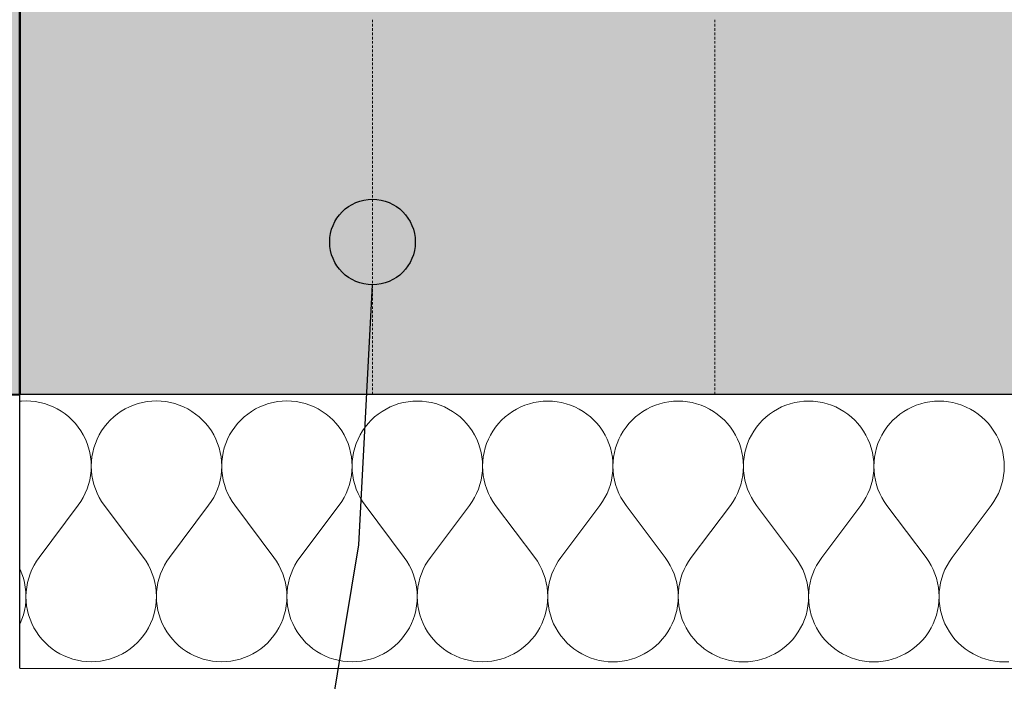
# Model space of a CAD drawing. Header units: millimetres. Extents: x -28017 to 3863, y -4271 to 20239.
# Tile 66 of 105: x -10061 to -9486, y 184 to 570. Entities that reach past the tile are written whole.
import ezdxf

# ---------------------------------------------------------------- set-up
doc = ezdxf.new("R2010")
doc.units = ezdxf.units.MM
doc.header["$MEASUREMENT"] = 0
doc.linetypes.add('Wipeout_Contour', pattern=[1000, 0, -1000])
doc.linetypes.add('Čárkovaná S', pattern=[2.5, 1.5, -1])
for name, color, linetype in [('5._POHLED ZÁPADNÍ_2_Konstrukce - nenosné', 7, 'Continuous'), ('5._POHLED ZÁPADNÍ_2_Konstrukce - nosné', 7, 'Continuous'), ('5._POHLED ZÁPADNÍ_2_Kresby a obrázky', 7, 'Continuous'), ('5._POHLED ZÁPADNÍ_2_Nové_Anotace - SP', 7, 'Continuous'), ('5._POHLED ZÁPADNÍ_2_Nové_Konstrukce - nosné', 7, 'Continuous'), ('5._POHLED ZÁPADNÍ_2_Nové_Výplně – Řezové', 7, 'Continuous'), ('5._POHLED ZÁPADNÍ_2_Výplně – Řezové', 7, 'Continuous')]:
    doc.layers.add(name, color=color, linetype=linetype)

# ---------------------------------------------------------------- blocks, each defined once
blk = doc.blocks.new('*X7', base_point=(-28336.19, -5790.34))
at = {"layer": '5._POHLED ZÁPADNÍ_2_Nové_Výplně – Řezové', "color": 21, "linetype": 'Continuous', "lineweight": 20, "true_color": 0xffaaaa}
for p, q in [((-10059.81, 347.56), (-10060.68, 347.47)), ((-10057.09, 347.66), (-10059.81, 347.56)), ((-10054.37, 347.56), (-10057.09, 347.66)), ((-10051.67, 347.27), (-10054.37, 347.56)), ((-10048.99, 346.79), (-10051.67, 347.27)), ((-10046.35, 346.11), (-10048.99, 346.79)), ((-10043.77, 345.25), (-10046.35, 346.11)), ((-10041.26, 344.21), (-10043.77, 345.25)), ((-9994.22, 345.25), (-9996.73, 344.2)), ((-9991.64, 346.1), (-9994.22, 345.25)), ((-9989, 346.78), (-9991.64, 346.1)), ((-9986.32, 347.26), (-9989, 346.78)), ((-9983.62, 347.55), (-9986.32, 347.26)), ((-9980.9, 347.65), (-9983.62, 347.55)), ((-9978.18, 347.55), (-9980.9, 347.65)), ((-9975.48, 347.26), (-9978.18, 347.55)), ((-9972.8, 346.77), (-9975.48, 347.26)), ((-9970.16, 346.1), (-9972.8, 346.77)), ((-9967.58, 345.24), (-9970.16, 346.1)), ((-9965.07, 344.2), (-9967.58, 345.24)), ((-9918.03, 345.23), (-9920.54, 344.19)), ((-9915.45, 346.09), (-9918.03, 345.23)), ((-9912.81, 346.77), (-9915.45, 346.09)), ((-9910.13, 347.25), (-9912.81, 346.77)), ((-9907.43, 347.54), (-9910.13, 347.25)), ((-9904.71, 347.64), (-9907.43, 347.54)), ((-9901.99, 347.54), (-9904.71, 347.64)), ((-9899.28, 347.25), (-9901.99, 347.54)), ((-9896.61, 346.76), (-9899.28, 347.25)), ((-9893.97, 346.09), (-9896.61, 346.76)), ((-9891.39, 345.23), (-9893.97, 346.09)), ((-9888.88, 344.19), (-9891.39, 345.23)), ((-9841.84, 345.22), (-9844.35, 344.18)), ((-9839.26, 346.08), (-9841.84, 345.22)), ((-9836.62, 346.75), (-9839.26, 346.08)), ((-9833.94, 347.24), (-9836.62, 346.75)), ((-9831.24, 347.53), (-9833.94, 347.24)), ((-9828.52, 347.62), (-9831.24, 347.53)), ((-9825.8, 347.53), (-9828.52, 347.62)), ((-9823.09, 347.23), (-9825.8, 347.53)), ((-9820.42, 346.75), (-9823.09, 347.23)), ((-9817.78, 346.08), (-9820.42, 346.75)), ((-9815.2, 345.22), (-9817.78, 346.08)), ((-9812.69, 344.18), (-9815.2, 345.22)), ((-9765.65, 345.21), (-9768.16, 344.17)), ((-9763.06, 346.07), (-9765.65, 345.21)), ((-9760.43, 346.74), (-9763.06, 346.07)), ((-9757.75, 347.22), (-9760.43, 346.74)), ((-9755.05, 347.52), (-9757.75, 347.22)), ((-9752.33, 347.61), (-9755.05, 347.52)), ((-9749.61, 347.51), (-9752.33, 347.61)), ((-9746.9, 347.22), (-9749.61, 347.51)), ((-9744.23, 346.74), (-9746.9, 347.22)), ((-9741.59, 346.07), (-9744.23, 346.74)), ((-9739.01, 345.21), (-9741.59, 346.07)), ((-9736.5, 344.16), (-9739.01, 345.21)), ((-9689.46, 345.2), (-9691.97, 344.16)), ((-9686.87, 346.06), (-9689.46, 345.2)), ((-9684.24, 346.73), (-9686.87, 346.06)), ((-9681.56, 347.21), (-9684.24, 346.73)), ((-9678.86, 347.5), (-9681.56, 347.21)), ((-9676.14, 347.6), (-9678.86, 347.5)), ((-9673.42, 347.5), (-9676.14, 347.6)), ((-9670.71, 347.21), (-9673.42, 347.5)), ((-9668.04, 346.73), (-9670.71, 347.21)), ((-9665.4, 346.05), (-9668.04, 346.73)), ((-9662.82, 345.19), (-9665.4, 346.05)), ((-9660.31, 344.15), (-9662.82, 345.19)), ((-9613.27, 345.19), (-9615.78, 344.15)), ((-9610.68, 346.05), (-9613.27, 345.19)), ((-9608.05, 346.72), (-9610.68, 346.05)), ((-9605.37, 347.2), (-9608.05, 346.72)), ((-9602.67, 347.49), (-9605.37, 347.2)), ((-9599.95, 347.59), (-9602.67, 347.49)), ((-9597.23, 347.49), (-9599.95, 347.59)), ((-9594.52, 347.2), (-9597.23, 347.49)), ((-9591.85, 346.72), (-9594.52, 347.2)), ((-9589.21, 346.04), (-9591.85, 346.72)), ((-9586.63, 345.18), (-9589.21, 346.04)), ((-9584.12, 344.14), (-9586.63, 345.18)), ((-9537.07, 345.17), (-9539.59, 344.13)), ((-9534.49, 346.03), (-9537.07, 345.17)), ((-9531.86, 346.71), (-9534.49, 346.03)), ((-9529.18, 347.19), (-9531.86, 346.71)), ((-9526.48, 347.48), (-9529.18, 347.19)), ((-9523.76, 347.58), (-9526.48, 347.48)), ((-9521.04, 347.48), (-9523.76, 347.58)), ((-9518.33, 347.19), (-9521.04, 347.48)), ((-9515.66, 346.7), (-9518.33, 347.19)), ((-9513.02, 346.03), (-9515.66, 346.7)), ((-9510.44, 345.17), (-9513.02, 346.03)), ((-9507.93, 344.13), (-9510.44, 345.17)), ((-10038.83, 342.99), (-10041.26, 344.21)), ((-10036.49, 341.6), (-10038.83, 342.99)), ((-10034.25, 340.05), (-10036.49, 341.6)), ((-10032.14, 338.34), (-10034.25, 340.05)), ((-10003.74, 340.05), (-10005.86, 338.34)), ((-10001.5, 341.6), (-10003.74, 340.05)), ((-9999.16, 342.99), (-10001.5, 341.6)), ((-9996.73, 344.2), (-9999.16, 342.99)), ((-9962.64, 342.98), (-9965.07, 344.2)), ((-9960.3, 341.59), (-9962.64, 342.98)), ((-9958.06, 340.04), (-9960.3, 341.59)), ((-9955.95, 338.33), (-9958.06, 340.04)), ((-9927.55, 340.03), (-9929.67, 338.33)), ((-9925.31, 341.59), (-9927.55, 340.03)), ((-9922.97, 342.97), (-9925.31, 341.59)), ((-9920.54, 344.19), (-9922.97, 342.97)), ((-9886.45, 342.97), (-9888.88, 344.19)), ((-9884.11, 341.58), (-9886.45, 342.97)), ((-9881.87, 340.03), (-9884.11, 341.58)), ((-9879.75, 338.32), (-9881.87, 340.03)), ((-9851.36, 340.02), (-9853.48, 338.32)), ((-9849.12, 341.57), (-9851.36, 340.02)), ((-9846.78, 342.96), (-9849.12, 341.57)), ((-9844.35, 344.18), (-9846.78, 342.96)), ((-9810.25, 342.96), (-9812.69, 344.18)), ((-9807.92, 341.57), (-9810.25, 342.96)), ((-9805.68, 340.02), (-9807.92, 341.57)), ((-9803.56, 338.31), (-9805.68, 340.02)), ((-9775.17, 340.01), (-9777.28, 338.3)), ((-9772.93, 341.56), (-9775.17, 340.01)), ((-9770.59, 342.95), (-9772.93, 341.56)), ((-9768.16, 344.17), (-9770.59, 342.95)), ((-9734.06, 342.95), (-9736.5, 344.16)), ((-9731.73, 341.56), (-9734.06, 342.95)), ((-9729.49, 340), (-9731.73, 341.56)), ((-9727.37, 338.3), (-9729.49, 340)), ((-9698.98, 340), (-9701.09, 338.29)), ((-9696.74, 341.55), (-9698.98, 340)), ((-9694.4, 342.94), (-9696.74, 341.55)), ((-9691.97, 344.16), (-9694.4, 342.94)), ((-9657.87, 342.93), (-9660.31, 344.15)), ((-9655.53, 341.54), (-9657.87, 342.93)), ((-9653.3, 339.99), (-9655.53, 341.54)), ((-9651.18, 338.28), (-9653.3, 339.99)), ((-9622.79, 339.99), (-9624.9, 338.28)), ((-9620.55, 341.54), (-9622.79, 339.99)), ((-9618.21, 342.93), (-9620.55, 341.54)), ((-9615.78, 344.15), (-9618.21, 342.93)), ((-9581.68, 342.92), (-9584.12, 344.14)), ((-9579.34, 341.53), (-9581.68, 342.92)), ((-9577.11, 339.98), (-9579.34, 341.53)), ((-9574.99, 338.27), (-9577.11, 339.98)), ((-9546.6, 339.98), (-9548.71, 338.27)), ((-9544.36, 341.53), (-9546.6, 339.98)), ((-9542.02, 342.92), (-9544.36, 341.53)), ((-9539.59, 344.13), (-9542.02, 342.92)), ((-9505.49, 342.91), (-9507.93, 344.13)), ((-9503.15, 341.52), (-9505.49, 342.91)), ((-9500.92, 339.97), (-9503.15, 341.52)), ((-9498.8, 338.26), (-9500.92, 339.97)), ((-10030.15, 336.49), (-10032.14, 338.34)), ((-10028.29, 334.5), (-10030.15, 336.49)), ((-10026.59, 332.38), (-10028.29, 334.5)), ((-10009.7, 334.49), (-10011.41, 332.37)), ((-10007.85, 336.48), (-10009.7, 334.49)), ((-10005.86, 338.34), (-10007.85, 336.48)), ((-9953.95, 336.48), (-9955.95, 338.33)), ((-9952.1, 334.48), (-9953.95, 336.48)), ((-9950.4, 332.37), (-9952.1, 334.48)), ((-9933.51, 334.48), (-9935.22, 332.36)), ((-9931.66, 336.47), (-9933.51, 334.48)), ((-9929.67, 338.33), (-9931.66, 336.47)), ((-9877.76, 336.46), (-9879.75, 338.32)), ((-9875.91, 334.47), (-9877.76, 336.46)), ((-9874.21, 332.35), (-9875.91, 334.47)), ((-9857.32, 334.47), (-9859.03, 332.35)), ((-9855.47, 336.46), (-9857.32, 334.47)), ((-9853.48, 338.32), (-9855.47, 336.46)), ((-9801.57, 336.45), (-9803.56, 338.31)), ((-9799.72, 334.46), (-9801.57, 336.45)), ((-9798.02, 332.34), (-9799.72, 334.46)), ((-9781.13, 334.46), (-9782.84, 332.34)), ((-9779.28, 336.45), (-9781.13, 334.46)), ((-9777.28, 338.3), (-9779.28, 336.45)), ((-9725.38, 336.44), (-9727.37, 338.3)), ((-9723.53, 334.45), (-9725.38, 336.44)), ((-9721.82, 332.33), (-9723.53, 334.45)), ((-9704.94, 334.45), (-9706.64, 332.33)), ((-9703.08, 336.44), (-9704.94, 334.45)), ((-9701.09, 338.29), (-9703.08, 336.44)), ((-9649.19, 336.43), (-9651.18, 338.28)), ((-9647.34, 334.44), (-9649.19, 336.43)), ((-9645.63, 332.32), (-9647.34, 334.44)), ((-9628.75, 334.43), (-9630.45, 332.32)), ((-9626.89, 336.43), (-9628.75, 334.43)), ((-9624.9, 338.28), (-9626.89, 336.43)), ((-9573, 336.42), (-9574.99, 338.27)), ((-9571.15, 334.43), (-9573, 336.42)), ((-9569.44, 332.31), (-9571.15, 334.43)), ((-9552.56, 334.42), (-9554.26, 332.3)), ((-9550.7, 336.41), (-9552.56, 334.42)), ((-9548.71, 338.27), (-9550.7, 336.41)), ((-9496.81, 336.41), (-9498.8, 338.26)), ((-9494.96, 334.41), (-9496.81, 336.41)), ((-9493.25, 332.29), (-9494.96, 334.41)), ((-10025.04, 330.14), (-10026.59, 332.38)), ((-10023.65, 327.8), (-10025.04, 330.14)), ((-10012.96, 330.14), (-10014.35, 327.8)), ((-10011.41, 332.37), (-10012.96, 330.14)), ((-9948.85, 330.13), (-9950.4, 332.37)), ((-9947.46, 327.79), (-9948.85, 330.13)), ((-9936.77, 330.13), (-9938.16, 327.79)), ((-9935.22, 332.36), (-9936.77, 330.13)), ((-9872.66, 330.12), (-9874.21, 332.35)), ((-9871.27, 327.78), (-9872.66, 330.12)), ((-9860.58, 330.12), (-9861.96, 327.78)), ((-9859.03, 332.35), (-9860.58, 330.12)), ((-9796.46, 330.11), (-9798.02, 332.34)), ((-9795.08, 327.77), (-9796.46, 330.11)), ((-9784.39, 330.1), (-9785.77, 327.76)), ((-9782.84, 332.34), (-9784.39, 330.1)), ((-9720.27, 330.09), (-9721.82, 332.33)), ((-9718.89, 327.75), (-9720.27, 330.09)), ((-9708.2, 330.09), (-9709.58, 327.75)), ((-9706.64, 332.33), (-9708.2, 330.09)), ((-9644.08, 330.08), (-9645.63, 332.32)), ((-9642.7, 327.74), (-9644.08, 330.08)), ((-9632.01, 330.08), (-9633.39, 327.74)), ((-9630.45, 332.32), (-9632.01, 330.08)), ((-9567.89, 330.07), (-9569.44, 332.31)), ((-9566.51, 327.73), (-9567.89, 330.07)), ((-9555.82, 330.07), (-9557.2, 327.73)), ((-9554.26, 332.3), (-9555.82, 330.07)), ((-9491.7, 330.06), (-9493.25, 332.29)), ((-9490.32, 327.72), (-9491.7, 330.06)), ((-10022.43, 325.37), (-10023.65, 327.8)), ((-10021.39, 322.85), (-10022.43, 325.37)), ((-10020.54, 320.27), (-10021.39, 322.85)), ((-10016.6, 322.85), (-10017.46, 320.27)), ((-10015.56, 325.37), (-10016.6, 322.85)), ((-10014.35, 327.8), (-10015.56, 325.37)), ((-9946.24, 325.36), (-9947.46, 327.79)), ((-9945.2, 322.84), (-9946.24, 325.36)), ((-9944.35, 320.26), (-9945.2, 322.84)), ((-9940.41, 322.84), (-9941.27, 320.26)), ((-9939.37, 325.35), (-9940.41, 322.84)), ((-9938.16, 327.79), (-9939.37, 325.35)), ((-9870.05, 325.34), (-9871.27, 327.78)), ((-9869.01, 322.83), (-9870.05, 325.34)), ((-9868.16, 320.25), (-9869.01, 322.83)), ((-9864.22, 322.83), (-9865.08, 320.25)), ((-9863.18, 325.34), (-9864.22, 322.83)), ((-9861.96, 327.78), (-9863.18, 325.34)), ((-9793.86, 325.33), (-9795.08, 327.77)), ((-9792.82, 322.82), (-9793.86, 325.33)), ((-9791.96, 320.24), (-9792.82, 322.82)), ((-9788.03, 322.82), (-9788.89, 320.24)), ((-9786.99, 325.33), (-9788.03, 322.82)), ((-9785.77, 327.76), (-9786.99, 325.33)), ((-9717.67, 325.32), (-9718.89, 327.75)), ((-9716.63, 322.81), (-9717.67, 325.32)), ((-9715.77, 320.22), (-9716.63, 322.81)), ((-9711.84, 322.81), (-9712.7, 320.22)), ((-9710.8, 325.32), (-9711.84, 322.81)), ((-9709.58, 327.75), (-9710.8, 325.32)), ((-9641.48, 325.31), (-9642.7, 327.74)), ((-9640.44, 322.79), (-9641.48, 325.31)), ((-9639.58, 320.21), (-9640.44, 322.79)), ((-9635.65, 322.79), (-9636.51, 320.21)), ((-9634.61, 325.31), (-9635.65, 322.79)), ((-9633.39, 327.74), (-9634.61, 325.31)), ((-9565.29, 325.3), (-9566.51, 327.73)), ((-9564.25, 322.78), (-9565.29, 325.3)), ((-9563.39, 320.2), (-9564.25, 322.78)), ((-9559.46, 322.78), (-9560.32, 320.2)), ((-9558.42, 325.3), (-9559.46, 322.78)), ((-9557.2, 327.73), (-9558.42, 325.3)), ((-9489.1, 325.29), (-9490.32, 327.72)), ((-9488.06, 322.77), (-9489.1, 325.29)), ((-9487.2, 320.19), (-9488.06, 322.77)), ((-10019.87, 317.63), (-10020.54, 320.27)), ((-10019.38, 314.96), (-10019.87, 317.63)), ((-10018.13, 317.63), (-10018.61, 314.96)), ((-10017.46, 320.27), (-10018.13, 317.63)), ((-9943.67, 317.62), (-9944.35, 320.26)), ((-9943.19, 314.95), (-9943.67, 317.62)), ((-9941.94, 317.62), (-9942.42, 314.95)), ((-9941.27, 320.26), (-9941.94, 317.62)), ((-9867.48, 317.61), (-9868.16, 320.25)), ((-9867, 314.93), (-9867.48, 317.61)), ((-9865.75, 317.61), (-9866.23, 314.93)), ((-9865.08, 320.25), (-9865.75, 317.61)), ((-9791.29, 317.6), (-9791.96, 320.24)), ((-9790.81, 314.92), (-9791.29, 317.6)), ((-9789.56, 317.6), (-9790.04, 314.92)), ((-9788.89, 320.24), (-9789.56, 317.6)), ((-9715.1, 317.59), (-9715.77, 320.22)), ((-9714.62, 314.91), (-9715.1, 317.59)), ((-9713.37, 317.59), (-9713.85, 314.91)), ((-9712.7, 320.22), (-9713.37, 317.59)), ((-9638.91, 317.58), (-9639.58, 320.21)), ((-9638.43, 314.9), (-9638.91, 317.58)), ((-9637.18, 317.58), (-9637.66, 314.9)), ((-9636.51, 320.21), (-9637.18, 317.58)), ((-9562.72, 317.56), (-9563.39, 320.2)), ((-9562.24, 314.89), (-9562.72, 317.56)), ((-9560.99, 317.56), (-9561.47, 314.89)), ((-9560.32, 320.2), (-9560.99, 317.56)), ((-9486.53, 317.55), (-9487.2, 320.19)), ((-9486.05, 314.88), (-9486.53, 317.55)), ((-10019.1, 312.25), (-10019.38, 314.96)), ((-10019, 309.53), (-10019.1, 312.25)), ((-10018.9, 312.25), (-10019, 309.53)), ((-10018.61, 314.96), (-10018.9, 312.25)), ((-9942.9, 312.24), (-9943.19, 314.95)), ((-9942.81, 309.52), (-9942.9, 312.24)), ((-9942.71, 312.24), (-9942.81, 309.52)), ((-9942.42, 314.95), (-9942.71, 312.24)), ((-9866.71, 312.23), (-9867, 314.93)), ((-9866.62, 309.51), (-9866.71, 312.23)), ((-9866.52, 312.23), (-9866.62, 309.51)), ((-9866.23, 314.93), (-9866.52, 312.23)), ((-9790.52, 312.22), (-9790.81, 314.92)), ((-9790.43, 309.5), (-9790.52, 312.22)), ((-9790.33, 312.22), (-9790.43, 309.5)), ((-9790.04, 314.92), (-9790.33, 312.22)), ((-9714.33, 312.21), (-9714.62, 314.91)), ((-9714.24, 309.49), (-9714.33, 312.21)), ((-9714.14, 312.21), (-9714.24, 309.49)), ((-9713.85, 314.91), (-9714.14, 312.21)), ((-9638.14, 312.19), (-9638.43, 314.9)), ((-9638.05, 309.47), (-9638.14, 312.19)), ((-9637.95, 312.19), (-9638.05, 309.47)), ((-9637.66, 314.9), (-9637.95, 312.19)), ((-9561.95, 312.18), (-9562.24, 314.89)), ((-9561.86, 309.46), (-9561.95, 312.18)), ((-9561.76, 312.18), (-9561.86, 309.46)), ((-9561.47, 314.89), (-9561.76, 312.18)), ((-9485.76, 312.17), (-9486.05, 314.88)), ((-9485.67, 309.45), (-9485.76, 312.17)), ((-10019.39, 304.11), (-10019.1, 306.81)), ((-10019.1, 306.81), (-10019, 309.53)), ((-10019, 309.53), (-10018.9, 306.81)), ((-10018.9, 306.81), (-10018.61, 304.11)), ((-9943.2, 304.1), (-9942.91, 306.8)), ((-9942.91, 306.8), (-9942.81, 309.52)), ((-9942.81, 309.52), (-9942.71, 306.8)), ((-9942.71, 306.8), (-9942.42, 304.1)), ((-9867.01, 304.09), (-9866.72, 306.79)), ((-9866.72, 306.79), (-9866.62, 309.51)), ((-9866.62, 309.51), (-9866.52, 306.79)), ((-9866.52, 306.79), (-9866.23, 304.09)), ((-9790.82, 304.07), (-9790.53, 306.78)), ((-9790.53, 306.78), (-9790.43, 309.5)), ((-9790.43, 309.5), (-9790.33, 306.78)), ((-9790.33, 306.78), (-9790.04, 304.07)), ((-9714.63, 304.06), (-9714.34, 306.77)), ((-9714.34, 306.77), (-9714.24, 309.49)), ((-9714.24, 309.49), (-9714.14, 306.77)), ((-9714.14, 306.77), (-9713.85, 304.06)), ((-9638.44, 304.05), (-9638.15, 306.76)), ((-9638.15, 306.76), (-9638.05, 309.47)), ((-9638.05, 309.47), (-9637.95, 306.76)), ((-9637.95, 306.76), (-9637.66, 304.05)), ((-9562.25, 304.04), (-9561.96, 306.74)), ((-9561.96, 306.74), (-9561.86, 309.46)), ((-9561.86, 309.46), (-9561.76, 306.74)), ((-9561.76, 306.74), (-9561.47, 304.04)), ((-9486.06, 304.03), (-9485.77, 306.73)), ((-9485.77, 306.73), (-9485.67, 309.45)), ((-10020.55, 298.8), (-10019.88, 301.43)), ((-10019.88, 301.43), (-10019.39, 304.11)), ((-10018.61, 304.11), (-10018.12, 301.43)), ((-10018.12, 301.43), (-10017.45, 298.8)), ((-9944.36, 298.79), (-9943.69, 301.42)), ((-9943.69, 301.42), (-9943.2, 304.1)), ((-9942.42, 304.1), (-9941.93, 301.42)), ((-9941.93, 301.42), (-9941.26, 298.79)), ((-9868.17, 298.77), (-9867.5, 301.41)), ((-9867.5, 301.41), (-9867.01, 304.09)), ((-9866.23, 304.09), (-9865.74, 301.41)), ((-9865.74, 301.41), (-9865.07, 298.77)), ((-9791.98, 298.76), (-9791.31, 301.4)), ((-9791.31, 301.4), (-9790.82, 304.07)), ((-9790.04, 304.07), (-9789.55, 301.4)), ((-9789.55, 301.4), (-9788.88, 298.76)), ((-9715.79, 298.75), (-9715.12, 301.39)), ((-9715.12, 301.39), (-9714.63, 304.06)), ((-9713.85, 304.06), (-9713.36, 301.39)), ((-9713.36, 301.39), (-9712.69, 298.75)), ((-9639.6, 298.74), (-9638.93, 301.37)), ((-9638.93, 301.37), (-9638.44, 304.05)), ((-9637.66, 304.05), (-9637.17, 301.37)), ((-9637.17, 301.37), (-9636.5, 298.74)), ((-9563.41, 298.73), (-9562.74, 301.36)), ((-9562.74, 301.36), (-9562.25, 304.04)), ((-9561.47, 304.04), (-9560.98, 301.36)), ((-9560.98, 301.36), (-9560.31, 298.73)), ((-9487.22, 298.72), (-9486.54, 301.35)), ((-9486.54, 301.35), (-9486.06, 304.03)), ((-10023.68, 291.27), (-10022.46, 293.7)), ((-10022.46, 293.7), (-10021.41, 296.22)), ((-10021.41, 296.22), (-10020.55, 298.8)), ((-10017.45, 298.8), (-10016.59, 296.22)), ((-10016.59, 296.22), (-10015.55, 293.7)), ((-10015.55, 293.7), (-10014.33, 291.27)), ((-9947.49, 291.26), (-9946.27, 293.69)), ((-9946.27, 293.69), (-9945.22, 296.21)), ((-9945.22, 296.21), (-9944.36, 298.79)), ((-9941.26, 298.79), (-9940.4, 296.2)), ((-9940.4, 296.2), (-9939.36, 293.69)), ((-9939.36, 293.69), (-9938.14, 291.26)), ((-9871.3, 291.25), (-9870.08, 293.68)), ((-9870.08, 293.68), (-9869.03, 296.19)), ((-9869.03, 296.19), (-9868.17, 298.77)), ((-9865.07, 298.77), (-9864.21, 296.19)), ((-9864.21, 296.19), (-9863.17, 293.68)), ((-9863.17, 293.68), (-9861.95, 291.25)), ((-9795.11, 291.24), (-9793.89, 293.67)), ((-9793.89, 293.67), (-9792.84, 296.18)), ((-9792.84, 296.18), (-9791.98, 298.76)), ((-9788.88, 298.76), (-9788.02, 296.18)), ((-9788.02, 296.18), (-9786.98, 293.67)), ((-9786.98, 293.67), (-9785.76, 291.24)), ((-9718.92, 291.23), (-9717.7, 293.66)), ((-9717.7, 293.66), (-9716.65, 296.17)), ((-9716.65, 296.17), (-9715.79, 298.75)), ((-9712.69, 298.75), (-9711.83, 296.17)), ((-9711.83, 296.17), (-9710.79, 293.66)), ((-9710.79, 293.66), (-9709.57, 291.22)), ((-9642.73, 291.21), (-9641.51, 293.65)), ((-9641.51, 293.65), (-9640.46, 296.16)), ((-9640.46, 296.16), (-9639.6, 298.74)), ((-9636.5, 298.74), (-9635.64, 296.16)), ((-9635.64, 296.16), (-9634.59, 293.64)), ((-9634.59, 293.64), (-9633.38, 291.21)), ((-9566.54, 291.2), (-9565.32, 293.63)), ((-9565.32, 293.63), (-9564.27, 296.15)), ((-9564.27, 296.15), (-9563.41, 298.73)), ((-9560.31, 298.73), (-9559.45, 296.15)), ((-9559.45, 296.15), (-9558.4, 293.63)), ((-9558.4, 293.63), (-9557.18, 291.2)), ((-9490.34, 291.19), (-9489.12, 293.62)), ((-9489.12, 293.62), (-9488.08, 296.13)), ((-9488.08, 296.13), (-9487.22, 298.72)), ((-10026.62, 286.7), (-10025.07, 288.93)), ((-10025.07, 288.93), (-10023.68, 291.27)), ((-10014.33, 291.27), (-10012.94, 288.93)), ((-10012.94, 288.93), (-10011.38, 286.7)), ((-9950.43, 286.69), (-9948.88, 288.92)), ((-9948.88, 288.92), (-9947.49, 291.26)), ((-9938.14, 291.26), (-9936.75, 288.92)), ((-9936.75, 288.92), (-9935.19, 286.69)), ((-9874.24, 286.68), (-9872.69, 288.91)), ((-9872.69, 288.91), (-9871.3, 291.25)), ((-9861.95, 291.25), (-9860.56, 288.91)), ((-9860.56, 288.91), (-9859, 286.68)), ((-9798.05, 286.67), (-9796.5, 288.9)), ((-9796.5, 288.9), (-9795.11, 291.24)), ((-9785.76, 291.24), (-9784.37, 288.9)), ((-9784.37, 288.9), (-9782.81, 286.66)), ((-9721.86, 286.65), (-9720.31, 288.89)), ((-9720.31, 288.89), (-9718.92, 291.23)), ((-9709.57, 291.22), (-9708.18, 288.89)), ((-9708.18, 288.89), (-9706.62, 286.65)), ((-9645.67, 286.64), (-9644.12, 288.88)), ((-9644.12, 288.88), (-9642.73, 291.21)), ((-9633.38, 291.21), (-9631.99, 288.87)), ((-9631.99, 288.87), (-9630.43, 286.64)), ((-9569.48, 286.63), (-9567.93, 288.86)), ((-9567.93, 288.86), (-9566.54, 291.2)), ((-9557.18, 291.2), (-9555.8, 288.86)), ((-9555.8, 288.86), (-9554.24, 286.63)), ((-9493.29, 286.62), (-9491.74, 288.85)), ((-9491.74, 288.85), (-9490.34, 291.19)), ((-10049.48, 256.23), (-10026.62, 286.7)), ((-9988.53, 256.22), (-10011.38, 286.7)), ((-9973.29, 256.22), (-9950.43, 286.69)), ((-9912.34, 256.21), (-9935.19, 286.69)), ((-9897.1, 256.21), (-9874.24, 286.68)), ((-9836.15, 256.2), (-9859, 286.68)), ((-9820.91, 256.19), (-9798.05, 286.67)), ((-9759.96, 256.18), (-9782.81, 286.66)), ((-9744.72, 256.18), (-9721.86, 286.65)), ((-9683.77, 256.17), (-9706.62, 286.65)), ((-9668.53, 256.17), (-9645.67, 286.64)), ((-9607.58, 256.16), (-9630.43, 286.64)), ((-9592.34, 256.16), (-9569.48, 286.63)), ((-9531.39, 256.15), (-9554.24, 286.63)), ((-9516.15, 256.15), (-9493.29, 286.62)), ((-10051.04, 254), (-10052.43, 251.66)), ((-10049.48, 256.23), (-10051.04, 254)), ((-9986.98, 253.99), (-9988.53, 256.22)), ((-9985.59, 251.65), (-9986.98, 253.99)), ((-9974.85, 253.98), (-9976.24, 251.65)), ((-9973.29, 256.22), (-9974.85, 253.98)), ((-9910.79, 253.97), (-9912.34, 256.21)), ((-9909.4, 251.64), (-9910.79, 253.97)), ((-9898.66, 253.97), (-9900.05, 251.63)), ((-9897.1, 256.21), (-9898.66, 253.97)), ((-9834.6, 253.96), (-9836.15, 256.2)), ((-9833.21, 251.62), (-9834.6, 253.96)), ((-9822.47, 253.96), (-9823.86, 251.62)), ((-9820.91, 256.19), (-9822.47, 253.96)), ((-9758.41, 253.95), (-9759.96, 256.18)), ((-9757.02, 251.61), (-9758.41, 253.95)), ((-9746.28, 253.95), (-9747.67, 251.61)), ((-9744.72, 256.18), (-9746.28, 253.95)), ((-9682.22, 253.94), (-9683.77, 256.17)), ((-9680.83, 251.6), (-9682.22, 253.94)), ((-9670.09, 253.94), (-9671.48, 251.6)), ((-9668.53, 256.17), (-9670.09, 253.94)), ((-9606.03, 253.93), (-9607.58, 256.16)), ((-9604.64, 251.59), (-9606.03, 253.93)), ((-9593.9, 253.93), (-9595.29, 251.59)), ((-9592.34, 256.16), (-9593.9, 253.93)), ((-9529.84, 253.92), (-9531.39, 256.15)), ((-9528.45, 251.58), (-9529.84, 253.92)), ((-9517.71, 253.91), (-9519.1, 251.58)), ((-9516.15, 256.15), (-9517.71, 253.91)), ((-10060.56, 249.23), (-10060.7, 249.51)), ((-10059.52, 246.71), (-10060.56, 249.23)), ((-10053.65, 249.23), (-10054.69, 246.71)), ((-10052.43, 251.66), (-10053.65, 249.23)), ((-9984.37, 249.22), (-9985.59, 251.65)), ((-9983.33, 246.7), (-9984.37, 249.22)), ((-9977.46, 249.21), (-9978.5, 246.7)), ((-9976.24, 251.65), (-9977.46, 249.21)), ((-9908.18, 249.2), (-9909.4, 251.64)), ((-9907.14, 246.69), (-9908.18, 249.2)), ((-9901.27, 249.2), (-9902.31, 246.69)), ((-9900.05, 251.63), (-9901.27, 249.2)), ((-9831.99, 249.19), (-9833.21, 251.62)), ((-9830.95, 246.68), (-9831.99, 249.19)), ((-9825.08, 249.19), (-9826.12, 246.68)), ((-9823.86, 251.62), (-9825.08, 249.19)), ((-9755.8, 249.18), (-9757.02, 251.61)), ((-9754.76, 246.67), (-9755.8, 249.18)), ((-9748.89, 249.18), (-9749.93, 246.67)), ((-9747.67, 251.61), (-9748.89, 249.18)), ((-9679.61, 249.17), (-9680.83, 251.6)), ((-9678.57, 246.66), (-9679.61, 249.17)), ((-9672.7, 249.17), (-9673.74, 246.65)), ((-9671.48, 251.6), (-9672.7, 249.17)), ((-9603.42, 249.16), (-9604.64, 251.59)), ((-9602.37, 246.64), (-9603.42, 249.16)), ((-9596.51, 249.16), (-9597.55, 246.64)), ((-9595.29, 251.59), (-9596.51, 249.16)), ((-9527.23, 249.15), (-9528.45, 251.58)), ((-9526.18, 246.63), (-9527.23, 249.15)), ((-9520.32, 249.14), (-9521.36, 246.63)), ((-9519.1, 251.58), (-9520.32, 249.14)), ((-10058.66, 244.13), (-10059.52, 246.71)), ((-10057.98, 241.5), (-10058.66, 244.13)), ((-10055.55, 244.13), (-10056.23, 241.5)), ((-10054.69, 246.71), (-10055.55, 244.13)), ((-9982.47, 244.12), (-9983.33, 246.7)), ((-9981.79, 241.49), (-9982.47, 244.12)), ((-9979.36, 244.12), (-9980.04, 241.49)), ((-9978.5, 246.7), (-9979.36, 244.12)), ((-9906.28, 244.11), (-9907.14, 246.69)), ((-9905.6, 241.47), (-9906.28, 244.11)), ((-9903.17, 244.11), (-9903.85, 241.47)), ((-9902.31, 246.69), (-9903.17, 244.11)), ((-9830.09, 244.1), (-9830.95, 246.68)), ((-9829.41, 241.46), (-9830.09, 244.1)), ((-9826.98, 244.1), (-9827.66, 241.46)), ((-9826.12, 246.68), (-9826.98, 244.1)), ((-9753.89, 244.09), (-9754.76, 246.67)), ((-9753.22, 241.45), (-9753.89, 244.09)), ((-9750.79, 244.09), (-9751.47, 241.45)), ((-9749.93, 246.67), (-9750.79, 244.09)), ((-9677.7, 244.07), (-9678.57, 246.66)), ((-9677.03, 241.44), (-9677.7, 244.07)), ((-9674.6, 244.07), (-9675.28, 241.44)), ((-9673.74, 246.65), (-9674.6, 244.07)), ((-9601.51, 244.06), (-9602.37, 246.64)), ((-9600.84, 241.43), (-9601.51, 244.06)), ((-9598.41, 244.06), (-9599.09, 241.43)), ((-9597.55, 246.64), (-9598.41, 244.06)), ((-9525.32, 244.05), (-9526.18, 246.63)), ((-9524.65, 241.42), (-9525.32, 244.05)), ((-9522.22, 244.05), (-9522.9, 241.42)), ((-9521.36, 246.63), (-9522.22, 244.05)), ((-10057.5, 238.82), (-10057.98, 241.5)), ((-10057.21, 236.12), (-10057.5, 238.82)), ((-10057.11, 233.4), (-10057.21, 236.12)), ((-10057.01, 236.12), (-10057.11, 233.4)), ((-10056.71, 238.82), (-10057.01, 236.12)), ((-10056.23, 241.5), (-10056.71, 238.82)), ((-9981.31, 238.81), (-9981.79, 241.49)), ((-9981.02, 236.1), (-9981.31, 238.81)), ((-9980.92, 233.39), (-9981.02, 236.1)), ((-9980.82, 236.1), (-9980.92, 233.39)), ((-9980.52, 238.81), (-9980.82, 236.1)), ((-9980.04, 241.49), (-9980.52, 238.81)), ((-9905.12, 238.8), (-9905.6, 241.47)), ((-9904.82, 236.09), (-9905.12, 238.8)), ((-9904.73, 233.37), (-9904.82, 236.09)), ((-9904.63, 236.09), (-9904.73, 233.37)), ((-9904.33, 238.8), (-9904.63, 236.09)), ((-9903.85, 241.47), (-9904.33, 238.8)), ((-9828.93, 238.79), (-9829.41, 241.46)), ((-9828.63, 236.08), (-9828.93, 238.79)), ((-9828.54, 233.36), (-9828.63, 236.08)), ((-9828.44, 236.08), (-9828.54, 233.36)), ((-9828.14, 238.79), (-9828.44, 236.08)), ((-9827.66, 241.46), (-9828.14, 238.79)), ((-9752.74, 238.77), (-9753.22, 241.45)), ((-9752.44, 236.07), (-9752.74, 238.77)), ((-9752.35, 233.35), (-9752.44, 236.07)), ((-9752.25, 236.07), (-9752.35, 233.35)), ((-9751.95, 238.77), (-9752.25, 236.07)), ((-9751.47, 241.45), (-9751.95, 238.77)), ((-9676.55, 238.76), (-9677.03, 241.44)), ((-9676.25, 236.06), (-9676.55, 238.76)), ((-9676.15, 233.34), (-9676.25, 236.06)), ((-9676.06, 236.06), (-9676.15, 233.34)), ((-9675.76, 238.76), (-9676.06, 236.06)), ((-9675.28, 241.44), (-9675.76, 238.76)), ((-9600.35, 238.75), (-9600.84, 241.43)), ((-9600.06, 236.05), (-9600.35, 238.75)), ((-9599.96, 233.33), (-9600.06, 236.05)), ((-9599.86, 236.05), (-9599.96, 233.33)), ((-9599.57, 238.75), (-9599.86, 236.05)), ((-9599.09, 241.43), (-9599.57, 238.75)), ((-9524.16, 238.74), (-9524.65, 241.42)), ((-9523.87, 236.03), (-9524.16, 238.74)), ((-9523.77, 233.32), (-9523.87, 236.03)), ((-9523.67, 236.03), (-9523.77, 233.32)), ((-9523.38, 238.74), (-9523.67, 236.03)), ((-9522.9, 241.42), (-9523.38, 238.74)), ((-10057.49, 227.97), (-10057.2, 230.68)), ((-10057.2, 230.68), (-10057.11, 233.4)), ((-10057.11, 233.4), (-10057.01, 230.68)), ((-10057.01, 230.68), (-10056.72, 227.97)), ((-9981.3, 227.96), (-9981.01, 230.67)), ((-9981.01, 230.67), (-9980.92, 233.39)), ((-9980.92, 233.39), (-9980.82, 230.67)), ((-9980.82, 230.67), (-9980.53, 227.96)), ((-9905.11, 227.95), (-9904.82, 230.66)), ((-9904.82, 230.66), (-9904.73, 233.37)), ((-9904.73, 233.37), (-9904.63, 230.66)), ((-9904.63, 230.66), (-9904.34, 227.95)), ((-9828.92, 227.94), (-9828.63, 230.64)), ((-9828.63, 230.64), (-9828.54, 233.36)), ((-9828.54, 233.36), (-9828.44, 230.64)), ((-9828.44, 230.64), (-9828.15, 227.94)), ((-9752.73, 227.93), (-9752.44, 230.63)), ((-9752.44, 230.63), (-9752.35, 233.35)), ((-9752.35, 233.35), (-9752.25, 230.63)), ((-9752.25, 230.63), (-9751.96, 227.93)), ((-9676.54, 227.91), (-9676.25, 230.62)), ((-9676.25, 230.62), (-9676.15, 233.34)), ((-9676.15, 233.34), (-9676.06, 230.62)), ((-9676.06, 230.62), (-9675.77, 227.91)), ((-9600.35, 227.9), (-9600.06, 230.61)), ((-9600.06, 230.61), (-9599.96, 233.33)), ((-9599.96, 233.33), (-9599.87, 230.61)), ((-9599.87, 230.61), (-9599.58, 227.9)), ((-9524.16, 227.89), (-9523.87, 230.6)), ((-9523.87, 230.6), (-9523.77, 233.32)), ((-9523.77, 233.32), (-9523.68, 230.6)), ((-9523.68, 230.6), (-9523.39, 227.89)), ((-10058.65, 222.66), (-10057.97, 225.3)), ((-10057.97, 225.3), (-10057.49, 227.97)), ((-10056.72, 227.97), (-10056.24, 225.3)), ((-10056.24, 225.3), (-10055.57, 222.66)), ((-9982.46, 222.65), (-9981.78, 225.28)), ((-9981.78, 225.28), (-9981.3, 227.96)), ((-9980.53, 227.96), (-9980.05, 225.28)), ((-9980.05, 225.28), (-9979.38, 222.65)), ((-9906.27, 222.64), (-9905.59, 225.27)), ((-9905.59, 225.27), (-9905.11, 227.95)), ((-9904.34, 227.95), (-9903.86, 225.27)), ((-9903.86, 225.27), (-9903.19, 222.64)), ((-9830.07, 222.62), (-9829.4, 225.26)), ((-9829.4, 225.26), (-9828.92, 227.94)), ((-9828.15, 227.94), (-9827.67, 225.26)), ((-9827.67, 225.26), (-9827, 222.62)), ((-9753.88, 222.61), (-9753.21, 225.25)), ((-9753.21, 225.25), (-9752.73, 227.93)), ((-9751.96, 227.93), (-9751.48, 225.25)), ((-9751.48, 225.25), (-9750.81, 222.61)), ((-9677.69, 222.6), (-9677.02, 225.24)), ((-9677.02, 225.24), (-9676.54, 227.91)), ((-9675.77, 227.91), (-9675.29, 225.24)), ((-9675.29, 225.24), (-9674.62, 222.6)), ((-9601.5, 222.59), (-9600.83, 225.23)), ((-9600.83, 225.23), (-9600.35, 227.9)), ((-9599.58, 227.9), (-9599.1, 225.23)), ((-9599.1, 225.23), (-9598.43, 222.59)), ((-9525.31, 222.58), (-9524.64, 225.21)), ((-9524.64, 225.21), (-9524.16, 227.89)), ((-9523.39, 227.89), (-9522.91, 225.21)), ((-9522.91, 225.21), (-9522.24, 222.58)), ((-10060.54, 217.56), (-10059.5, 220.08)), ((-10059.5, 220.08), (-10058.65, 222.66)), ((-10055.57, 222.66), (-10054.71, 220.08)), ((-10054.71, 220.08), (-10053.67, 217.56)), ((-9984.35, 217.55), (-9983.31, 220.07)), ((-9983.31, 220.07), (-9982.46, 222.65)), ((-9979.38, 222.65), (-9978.52, 220.07)), ((-9978.52, 220.07), (-9977.48, 217.55)), ((-9908.16, 217.54), (-9907.12, 220.05)), ((-9907.12, 220.05), (-9906.27, 222.64)), ((-9903.19, 222.64), (-9902.33, 220.05)), ((-9902.33, 220.05), (-9901.29, 217.54)), ((-9831.97, 217.53), (-9830.93, 220.04)), ((-9830.93, 220.04), (-9830.07, 222.62)), ((-9827, 222.62), (-9826.14, 220.04)), ((-9826.14, 220.04), (-9825.1, 217.53)), ((-9755.78, 217.52), (-9754.74, 220.03)), ((-9754.74, 220.03), (-9753.88, 222.61)), ((-9750.81, 222.61), (-9749.95, 220.03)), ((-9749.95, 220.03), (-9748.91, 217.52)), ((-9679.59, 217.51), (-9678.55, 220.02)), ((-9678.55, 220.02), (-9677.69, 222.6)), ((-9674.62, 222.6), (-9673.76, 220.02)), ((-9673.76, 220.02), (-9672.72, 217.5)), ((-9603.4, 217.49), (-9602.36, 220.01)), ((-9602.36, 220.01), (-9601.5, 222.59)), ((-9598.43, 222.59), (-9597.57, 220.01)), ((-9597.57, 220.01), (-9596.53, 217.49)), ((-9527.21, 217.48), (-9526.17, 220)), ((-9526.17, 220), (-9525.31, 222.58)), ((-9522.24, 222.58), (-9521.38, 220)), ((-9521.38, 220), (-9520.34, 217.48)), ((-10060.7, 217.24), (-10060.54, 217.56)), ((-10053.67, 217.56), (-10052.46, 215.13)), ((-10052.46, 215.13), (-10051.07, 212.79)), ((-9986.96, 212.78), (-9985.57, 215.12)), ((-9985.57, 215.12), (-9984.35, 217.55)), ((-9977.48, 217.55), (-9976.27, 215.12)), ((-9976.27, 215.12), (-9974.88, 212.78)), ((-9910.77, 212.77), (-9909.38, 215.11)), ((-9909.38, 215.11), (-9908.16, 217.54)), ((-9901.29, 217.54), (-9900.08, 215.11)), ((-9900.08, 215.11), (-9898.69, 212.77)), ((-9834.58, 212.76), (-9833.19, 215.1)), ((-9833.19, 215.1), (-9831.97, 217.53)), ((-9825.1, 217.53), (-9823.89, 215.09)), ((-9823.89, 215.09), (-9822.5, 212.75)), ((-9758.39, 212.74), (-9757, 215.08)), ((-9757, 215.08), (-9755.78, 217.52)), ((-9748.91, 217.52), (-9747.7, 215.08)), ((-9747.7, 215.08), (-9746.31, 212.74)), ((-9682.2, 212.73), (-9680.81, 215.07)), ((-9680.81, 215.07), (-9679.59, 217.51)), ((-9672.72, 217.5), (-9671.51, 215.07)), ((-9671.51, 215.07), (-9670.12, 212.73)), ((-9606.01, 212.72), (-9604.62, 215.06)), ((-9604.62, 215.06), (-9603.4, 217.49)), ((-9596.53, 217.49), (-9595.32, 215.06)), ((-9595.32, 215.06), (-9593.93, 212.72)), ((-9529.82, 212.71), (-9528.43, 215.05)), ((-9528.43, 215.05), (-9527.21, 217.48)), ((-9520.34, 217.48), (-9519.12, 215.05)), ((-9519.12, 215.05), (-9517.74, 212.71)), ((-10051.07, 212.79), (-10049.52, 210.55)), ((-10049.52, 210.55), (-10047.81, 208.43)), ((-10047.81, 208.43), (-10045.96, 206.44)), ((-9992.07, 206.43), (-9990.22, 208.43)), ((-9990.22, 208.43), (-9988.51, 210.54)), ((-9988.51, 210.54), (-9986.96, 212.78)), ((-9974.88, 212.78), (-9973.33, 210.54)), ((-9973.33, 210.54), (-9971.62, 208.42)), ((-9971.62, 208.42), (-9969.77, 206.43)), ((-9915.88, 206.42), (-9914.03, 208.41)), ((-9914.03, 208.41), (-9912.32, 210.53)), ((-9912.32, 210.53), (-9910.77, 212.77)), ((-9898.69, 212.77), (-9897.14, 210.53)), ((-9897.14, 210.53), (-9895.43, 208.41)), ((-9895.43, 208.41), (-9893.58, 206.42)), ((-9839.69, 206.41), (-9837.84, 208.4)), ((-9837.84, 208.4), (-9836.13, 210.52)), ((-9836.13, 210.52), (-9834.58, 212.76)), ((-9822.5, 212.75), (-9820.95, 210.52)), ((-9820.95, 210.52), (-9819.24, 208.4)), ((-9819.24, 208.4), (-9817.39, 206.41)), ((-9763.5, 206.4), (-9761.65, 208.39)), ((-9761.65, 208.39), (-9759.94, 210.51)), ((-9759.94, 210.51), (-9758.39, 212.74)), ((-9746.31, 212.74), (-9744.76, 210.51)), ((-9744.76, 210.51), (-9743.05, 208.39)), ((-9743.05, 208.39), (-9741.2, 206.4)), ((-9687.31, 206.39), (-9685.45, 208.38)), ((-9685.45, 208.38), (-9683.75, 210.5)), ((-9683.75, 210.5), (-9682.2, 212.73)), ((-9670.12, 212.73), (-9668.57, 210.5)), ((-9668.57, 210.5), (-9666.86, 208.38)), ((-9666.86, 208.38), (-9665.01, 206.38)), ((-9611.12, 206.38), (-9609.26, 208.37)), ((-9609.26, 208.37), (-9607.56, 210.49)), ((-9607.56, 210.49), (-9606.01, 212.72)), ((-9593.93, 212.72), (-9592.38, 210.48)), ((-9592.38, 210.48), (-9590.67, 208.36)), ((-9590.67, 208.36), (-9588.82, 206.37)), ((-9534.93, 206.36), (-9533.07, 208.36)), ((-9533.07, 208.36), (-9531.37, 210.47)), ((-9531.37, 210.47), (-9529.82, 212.71)), ((-9517.74, 212.71), (-9516.19, 210.47)), ((-9516.19, 210.47), (-9514.48, 208.35)), ((-9514.48, 208.35), (-9512.63, 206.36)), ((-10045.96, 206.44), (-10043.97, 204.59)), ((-10043.97, 204.59), (-10041.85, 202.88)), ((-10041.85, 202.88), (-10039.62, 201.33)), ((-10039.62, 201.33), (-10037.28, 199.94)), ((-10000.75, 199.93), (-9998.41, 201.32)), ((-9998.41, 201.32), (-9996.18, 202.87)), ((-9996.18, 202.87), (-9994.06, 204.58)), ((-9994.06, 204.58), (-9992.07, 206.43)), ((-9969.77, 206.43), (-9967.78, 204.58)), ((-9967.78, 204.58), (-9965.66, 202.87)), ((-9965.66, 202.87), (-9963.43, 201.32)), ((-9963.43, 201.32), (-9961.09, 199.93)), ((-9924.56, 199.92), (-9922.22, 201.31)), ((-9922.22, 201.31), (-9919.99, 202.86)), ((-9919.99, 202.86), (-9917.87, 204.57)), ((-9917.87, 204.57), (-9915.88, 206.42)), ((-9893.58, 206.42), (-9891.59, 204.56)), ((-9891.59, 204.56), (-9889.47, 202.86)), ((-9889.47, 202.86), (-9887.24, 201.3)), ((-9887.24, 201.3), (-9884.9, 199.91)), ((-9848.37, 199.91), (-9846.03, 201.3)), ((-9846.03, 201.3), (-9843.8, 202.85)), ((-9843.8, 202.85), (-9841.68, 204.56)), ((-9841.68, 204.56), (-9839.69, 206.41)), ((-9817.39, 206.41), (-9815.4, 204.55)), ((-9815.4, 204.55), (-9813.28, 202.84)), ((-9813.28, 202.84), (-9811.05, 201.29)), ((-9769.84, 201.29), (-9767.61, 202.84)), ((-9767.61, 202.84), (-9765.49, 204.54)), ((-9765.49, 204.54), (-9763.5, 206.4)), ((-9741.2, 206.4), (-9739.21, 204.54)), ((-9739.21, 204.54), (-9737.09, 202.83)), ((-9737.09, 202.83), (-9734.86, 201.28)), ((-9693.65, 201.27), (-9691.42, 202.83)), ((-9691.42, 202.83), (-9689.3, 204.53)), ((-9689.3, 204.53), (-9687.31, 206.39)), ((-9665.01, 206.38), (-9663.02, 204.53)), ((-9663.02, 204.53), (-9660.9, 202.82)), ((-9660.9, 202.82), (-9658.67, 201.27)), ((-9617.46, 201.26), (-9615.23, 202.81)), ((-9615.23, 202.81), (-9613.11, 204.52)), ((-9613.11, 204.52), (-9611.12, 206.38)), ((-9588.82, 206.37), (-9586.83, 204.52)), ((-9586.83, 204.52), (-9584.71, 202.81)), ((-9584.71, 202.81), (-9582.48, 201.26)), ((-9541.27, 201.25), (-9539.04, 202.8)), ((-9539.04, 202.8), (-9536.92, 204.51)), ((-9536.92, 204.51), (-9534.93, 206.36)), ((-9512.63, 206.36), (-9510.64, 204.51)), ((-9510.64, 204.51), (-9508.52, 202.8)), ((-9508.52, 202.8), (-9506.29, 201.25)), ((-10037.28, 199.94), (-10034.85, 198.72)), ((-10034.85, 198.72), (-10032.34, 197.68)), ((-10032.34, 197.68), (-10029.75, 196.82)), ((-10029.75, 196.82), (-10027.12, 196.14)), ((-10027.12, 196.14), (-10024.44, 195.66)), ((-10024.44, 195.66), (-10021.74, 195.37)), ((-10016.3, 195.37), (-10013.59, 195.66)), ((-10013.59, 195.66), (-10010.92, 196.14)), ((-10010.92, 196.14), (-10008.28, 196.81)), ((-10008.28, 196.81), (-10005.7, 197.67)), ((-10005.7, 197.67), (-10003.19, 198.71)), ((-10003.19, 198.71), (-10000.75, 199.93)), ((-9961.09, 199.93), (-9958.66, 198.71)), ((-9958.66, 198.71), (-9956.15, 197.67)), ((-9956.15, 197.67), (-9953.56, 196.81)), ((-9953.56, 196.81), (-9950.93, 196.13)), ((-9950.93, 196.13), (-9948.25, 195.65)), ((-9948.25, 195.65), (-9945.55, 195.36)), ((-9940.11, 195.36), (-9937.4, 195.65)), ((-9937.4, 195.65), (-9934.73, 196.13)), ((-9934.73, 196.13), (-9932.09, 196.8)), ((-9932.09, 196.8), (-9929.51, 197.66)), ((-9929.51, 197.66), (-9927, 198.7)), ((-9927, 198.7), (-9924.56, 199.92)), ((-9884.9, 199.91), (-9882.47, 198.7)), ((-9882.47, 198.7), (-9879.95, 197.65)), ((-9879.95, 197.65), (-9877.37, 196.79)), ((-9877.37, 196.79), (-9874.74, 196.12)), ((-9874.74, 196.12), (-9872.06, 195.64)), ((-9872.06, 195.64), (-9869.36, 195.35)), ((-9863.92, 195.35), (-9861.21, 195.64)), ((-9861.21, 195.64), (-9858.54, 196.12)), ((-9858.54, 196.12), (-9855.9, 196.79)), ((-9855.9, 196.79), (-9853.32, 197.65)), ((-9853.32, 197.65), (-9850.8, 198.69)), ((-9850.8, 198.69), (-9848.37, 199.91)), ((-9811.05, 201.29), (-9808.71, 199.9)), ((-9808.71, 199.9), (-9806.28, 198.68)), ((-9806.28, 198.68), (-9803.76, 197.64)), ((-9803.76, 197.64), (-9801.18, 196.78)), ((-9801.18, 196.78), (-9798.55, 196.11)), ((-9798.55, 196.11), (-9795.87, 195.63)), ((-9795.87, 195.63), (-9793.17, 195.33)), ((-9787.73, 195.33), (-9785.02, 195.62)), ((-9785.02, 195.62), (-9782.35, 196.11)), ((-9782.35, 196.11), (-9779.71, 196.78)), ((-9779.71, 196.78), (-9777.13, 197.64)), ((-9777.13, 197.64), (-9774.61, 198.68)), ((-9774.61, 198.68), (-9772.18, 199.9)), ((-9772.18, 199.9), (-9769.84, 201.29)), ((-9734.86, 201.28), (-9732.52, 199.89)), ((-9732.52, 199.89), (-9730.09, 198.67)), ((-9730.09, 198.67), (-9727.57, 197.63)), ((-9727.57, 197.63), (-9724.99, 196.77)), ((-9724.99, 196.77), (-9722.36, 196.1)), ((-9722.36, 196.1), (-9719.68, 195.61)), ((-9719.68, 195.61), (-9716.97, 195.32)), ((-9711.54, 195.32), (-9708.83, 195.61)), ((-9708.83, 195.61), (-9706.15, 196.1)), ((-9706.15, 196.1), (-9703.52, 196.77)), ((-9703.52, 196.77), (-9700.94, 197.63)), ((-9700.94, 197.63), (-9698.42, 198.67)), ((-9698.42, 198.67), (-9695.99, 199.89)), ((-9695.99, 199.89), (-9693.65, 201.27)), ((-9658.67, 201.27), (-9656.33, 199.88)), ((-9656.33, 199.88), (-9653.9, 198.66)), ((-9653.9, 198.66), (-9651.38, 197.62)), ((-9651.38, 197.62), (-9648.8, 196.76)), ((-9648.8, 196.76), (-9646.17, 196.09)), ((-9646.17, 196.09), (-9643.49, 195.6)), ((-9643.49, 195.6), (-9640.78, 195.31)), ((-9635.35, 195.31), (-9632.64, 195.6)), ((-9632.64, 195.6), (-9629.96, 196.08)), ((-9629.96, 196.08), (-9627.33, 196.76)), ((-9627.33, 196.76), (-9624.75, 197.62)), ((-9624.75, 197.62), (-9622.23, 198.66)), ((-9622.23, 198.66), (-9619.8, 199.87)), ((-9619.8, 199.87), (-9617.46, 201.26)), ((-9582.48, 201.26), (-9580.14, 199.87)), ((-9580.14, 199.87), (-9577.71, 198.65)), ((-9577.71, 198.65), (-9575.19, 197.61)), ((-9575.19, 197.61), (-9572.61, 196.75)), ((-9572.61, 196.75), (-9569.98, 196.07)), ((-9569.98, 196.07), (-9567.3, 195.59)), ((-9567.3, 195.59), (-9564.59, 195.3)), ((-9559.16, 195.3), (-9556.45, 195.59)), ((-9556.45, 195.59), (-9553.77, 196.07)), ((-9553.77, 196.07), (-9551.14, 196.74)), ((-9551.14, 196.74), (-9548.56, 197.6)), ((-9548.56, 197.6), (-9546.04, 198.64)), ((-9546.04, 198.64), (-9543.61, 199.86)), ((-9543.61, 199.86), (-9541.27, 201.25)), ((-9506.29, 201.25), (-9503.95, 199.86)), ((-9503.95, 199.86), (-9501.52, 198.64)), ((-9501.52, 198.64), (-9499, 197.6)), ((-9499, 197.6), (-9496.42, 196.74)), ((-9496.42, 196.74), (-9493.79, 196.06)), ((-9493.79, 196.06), (-9491.11, 195.58)), ((-9491.11, 195.58), (-9488.4, 195.29)), ((-10021.74, 195.37), (-10019.02, 195.27)), ((-10019.02, 195.27), (-10016.3, 195.37)), ((-9945.55, 195.36), (-9942.83, 195.26)), ((-9942.83, 195.26), (-9940.11, 195.36)), ((-9869.36, 195.35), (-9866.64, 195.25)), ((-9866.64, 195.25), (-9863.92, 195.35)), ((-9793.17, 195.33), (-9790.45, 195.24)), ((-9790.45, 195.24), (-9787.73, 195.33)), ((-9716.97, 195.32), (-9714.26, 195.22)), ((-9714.26, 195.22), (-9711.54, 195.32)), ((-9640.78, 195.31), (-9638.07, 195.21)), ((-9638.07, 195.21), (-9635.35, 195.31)), ((-9564.59, 195.3), (-9561.87, 195.2)), ((-9561.87, 195.2), (-9559.16, 195.3)), ((-9488.4, 195.29), (-9485.68, 195.19)), ((-9485.68, 195.19), (-9482.97, 195.29))]:
    blk.add_line(p, q, dxfattribs=at)

msp = doc.modelspace()

# ---------------------------------------------------------------- hatches: boundary and pattern name
at = {"layer": '5._POHLED ZÁPADNÍ_2_Nové_Anotace - SP', "linetype": 'Continuous', "lineweight": 25}
msp.add_hatch(color=1, dxfattribs=at).paths.add_polyline_path([(-9879.72, 440.54), (-9877.82, 430.97), (-9872.4, 422.86), (-9864.29, 417.44), (-9854.72, 415.54), (-9845.16, 417.44), (-9837.05, 422.86), (-9831.63, 430.97), (-9829.72, 440.54), (-9831.63, 450.1), (-9837.05, 458.21), (-9845.16, 463.63), (-9854.72, 465.54), (-9864.29, 463.63), (-9872.4, 458.21), (-9877.82, 450.1)])
at = {"layer": '5._POHLED ZÁPADNÍ_2_Výplně – Řezové', "linetype": 'Continuous', "lineweight": 13}
for points in [[(-10060.55, 1201.47), (-10060.68, 351.47), (-8811.92, 351.28), (-8811.79, 1201.28)], [(-10060.88, 1011.47), (-11399.06, 1011.08), (-11399.01, 851.08), (-11398.86, 351.08), (-10060.68, 351.47)]]:
    msp.add_hatch(color=254, dxfattribs=at).paths.add_polyline_path(points)

# ---------------------------------------------------------------- linework, layer by layer
at = {"layer": '5._POHLED ZÁPADNÍ_2_Konstrukce - nosné', "color": 7, "linetype": 'Continuous', "lineweight": 50, "flags": 128}
for points in [[(-10060.68, 351.47), (-10060.55, 1201.47)], [(-11398.86, 351.08), (-10060.68, 351.47)], [(-10060.68, 351.47), (-8811.92, 351.28)]]:
    msp.add_lwpolyline(points, dxfattribs=at)
at = {"layer": '5._POHLED ZÁPADNÍ_2_Nové_Anotace - SP', "color": 1, "linetype": 'Continuous', "lineweight": 25}
msp.add_circle((-9854.72, 440.54), 25, dxfattribs=at)

# ---------------------------------------------------------------- next in the draw order: wipeouts: each hides what was drawn before it
at = {"color": 254, "linetype": 'Wipeout_Contour', "lineweight": 0, "ltscale": 37761.338548}
msp.add_wipeout([(-10060.71, 191.47), (-8811.47, 191.28), (-8811.44, 351.28), (-10060.68, 351.47)], dxfattribs=at).dxf.layer = '5._POHLED ZÁPADNÍ_2_Nové_Výplně – Řezové'

# ---------------------------------------------------------------- next in the draw order: linework, layer by layer
at = {"layer": '5._POHLED ZÁPADNÍ_2_Kresby a obrázky', "color": 7, "linetype": 'Čárkovaná S', "lineweight": 13}
for p, q in [((-9854.72, 570.45), (-9854.72, 350.72)), ((-9654.72, 570.45), (-9654.72, 350.72))]:
    msp.add_line(p, q, dxfattribs=at)
at = {"layer": '5._POHLED ZÁPADNÍ_2_Nové_Anotace - SP', "color": 1, "linetype": 'Continuous', "lineweight": 25, "flags": 128}
msp.add_lwpolyline([(-9854.9, 415.54), (-9862.85, 263.68), (-9883.65, 137.58), (-9899.3, 83.66), (-9918.67, 35.55), (-9941.96, -6.97), (-9969.32, -44.11), (-10000.93, -76.09), (-10036.96, -103.11), (-10077.6, -125.4), (-10123.01, -143.15), (-10173.36, -156.59), (-10228.83, -165.93), (-10355.83, -173.14)], dxfattribs=at)
at = {"layer": '5._POHLED ZÁPADNÍ_2_Nové_Konstrukce - nosné', "color": 1, "linetype": 'Continuous', "lineweight": 25, "flags": 128}
for points in [[(-10060.71, 191.47), (-10060.68, 351.47)], [(-8811.44, 351.28), (-10060.68, 351.47)], [(-10060.71, 191.47), (-8811.47, 191.28)]]:
    msp.add_lwpolyline(points, dxfattribs=at)

# ---------------------------------------------------------------- next in the draw order: block references
at = {"layer": '5._POHLED ZÁPADNÍ_2_Konstrukce - nenosné', "color": 9, "linetype": 'Continuous', "lineweight": 13}
msp.add_blockref('*X7', (-28336.19, -5790.34), dxfattribs=at)

doc.saveas('drawing.dxf')
